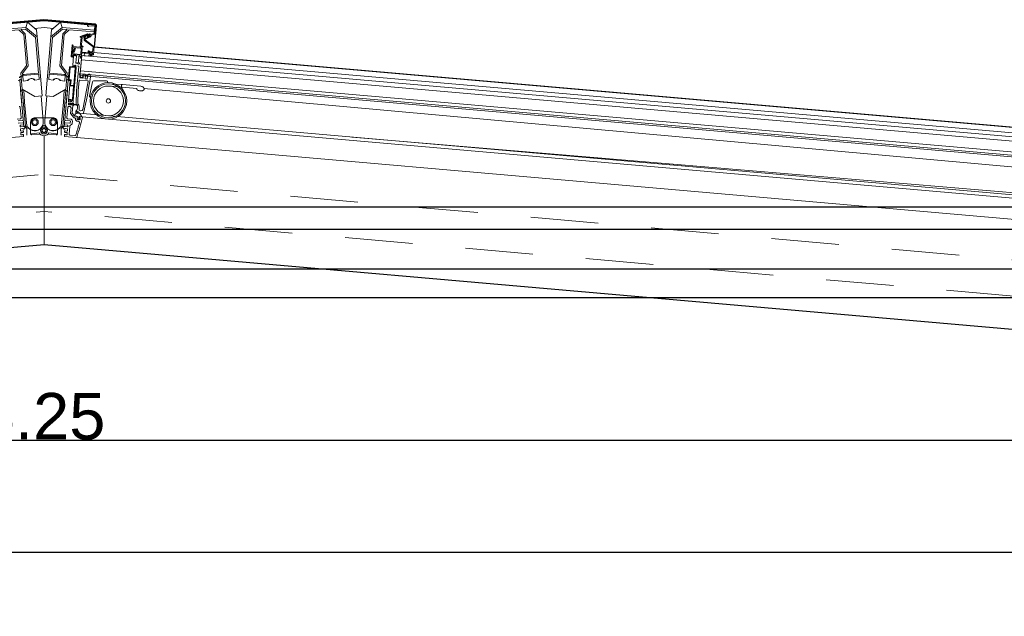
# Model space of a CAD drawing. Header units: metres. Extents: x -12 to 62.3, y -22.2 to 2.8.
# Tile 119 of 214: x 27.4 to 29.2, y -2.3 to -1.1. Entities that reach past the tile are written whole.
import ezdxf

# ---------------------------------------------------------------- set-up
doc = ezdxf.new("R2010")
doc.units = ezdxf.units.M
doc.header["$LTSCALE"] = 20
doc.header["$MEASUREMENT"] = 0
doc.linetypes.add('HIDDEN', pattern=[0.009525, 0.00635, -0.003175])
doc.layers.get('0').update_dxf_attribs({"color": 8, "lineweight": 9})
doc.layers.get('Defpoints').update_dxf_attribs({"color": 8, "lineweight": 9})
for name, color, linetype in [('Neubau__ GHIW - Attika', 8, 'Continuous'), ('Neubau__ GHIW- Attika Fassade', 8, 'Continuous'), ('Neubau_S-Linien _ Schraffuren.2D', 8, 'Continuous'), ('Neubau_T-Bemaßung', 8, 'Continuous')]:
    doc.layers.add(name, color=color, linetype=linetype)
doc.layers.add('S-Linien _ Schraffuren.2D', color=8, linetype='Continuous', lineweight=9)
doc.styles.add('ERSTELLTER_STIL_2', font='arial.ttf')
doc.dimstyles.new('ERSTELLTER_STIL__1', dxfattribs={"dimtxt": 0.0875, "dimasz": 0.059375, "dimexe": 0.18, "dimexo": 0.0625, "dimgap": 0, "dimtad": 1, "dimzin": 0, "dimdsep": 46, "dimtxsty": 'ERSTELLTER_STIL_2', "dimblk": 'ARROWHEAD_6', "dimblk1": 'ARROWHEAD_6', "dimblk2": 'ARROWHEAD_6', "dimcen": 0.09, "dimclrd": 7, "dimclre": 7, "dimclrt": 7, "dimazin": 0, "dimtfac": 1, "dimtdec": 4, "dimtmove": 0, "dimatfit": 3, "dimfxl": 1, "dimtolj": 1, "dimtzin": 0, "dimarcsym": 0})
doc.dimstyles.new('ERSTELLTER_STIL__2', dxfattribs={"dimtxt": 0.0875, "dimasz": 0.059375, "dimexe": 0.18, "dimexo": 0.0625, "dimgap": 0, "dimtad": 1, "dimtih": 1, "dimtoh": 1, "dimzin": 0, "dimdsep": 46, "dimtxsty": 'ERSTELLTER_STIL_2', "dimblk": 'ARROWHEAD_6', "dimblk1": 'ARROWHEAD_6', "dimblk2": 'ARROWHEAD_6', "dimcen": 0.09, "dimclrd": 7, "dimclre": 7, "dimclrt": 7, "dimazin": 0, "dimtfac": 1, "dimtdec": 4, "dimtmove": 0, "dimatfit": 3, "dimfxl": 1, "dimtolj": 1, "dimtzin": 0, "dimarcsym": 0})

# ---------------------------------------------------------------- blocks, each defined once
blk = doc.blocks.new('ARROWHEAD_6')
at = {"color": 0, "linetype": 'Continuous', "lineweight": 0}
for p, q in [((-0.5, -0.5), (0.5, 0.5)), ((0, 0), (-1, 0))]:
    blk.add_line(p, q, dxfattribs=at)
blk = doc.blocks.new('*D493')
at = {"layer": 'Defpoints', "color": 0, "linetype": 'Continuous', "transparency": 16777216}
for p in [(19.0274, -2.145), (55.892, -2.145), (43.301, -2.395)]:
    blk.add_point(p, dxfattribs=at)
at = {"layer": 'Neubau_T-Bemaßung', "linetype": 'Continuous', "lineweight": -2, "transparency": 16777216}
for p, q in [((19.0274, -2.0856), (19.0274, -2.0263)), ((55.8295, -2.145), (18.8474, -2.145)), ((19.0274, -2.145), (19.0274, -2.1562)), ((19.0274, -2.395), (19.0274, -2.3841)), ((43.2385, -2.395), (18.8474, -2.395)), ((19.0274, -2.4544), (19.0274, -2.5138))]:
    blk.add_line(p, q, dxfattribs=at)
at = {"layer": 'Neubau_T-Bemaßung', "linetype": 'Continuous', "lineweight": -2, "transparency": 16777216, "xscale": 0.059375, "yscale": 0.059375, "zscale": 0.059375}
for p, rotation in [((19.0274, -2.145), 270), ((19.0274, -2.395), 90)]:
    blk.add_blockref('ARROWHEAD_6', p, dxfattribs=dict(at, rotation=rotation))
at = {"layer": 'Neubau_T-Bemaßung', "linetype": 'Continuous', "transparency": 16777216, "insert": (19.0274, -2.2701), "char_height": 0.0875, "attachment_point": 5, "rotation": 90, "style": 'ERSTELLTER_STIL_2'}
blk.add_mtext('\\A1;0.25', dxfattribs=at)
blk = doc.blocks.new('*D443')
at = {"layer": 'Defpoints', "color": 0, "linetype": 'Continuous', "transparency": 16777216}
for p in [(2.6448, -2.145), (55.892, -2.145), (43.301, -2.395)]:
    blk.add_point(p, dxfattribs=at)
at = {"layer": 'Neubau_T-Bemaßung', "linetype": 'Continuous', "lineweight": -2, "transparency": 16777216}
for p, q in [((2.6448, -2.0856), (2.6448, -2.0263)), ((55.8295, -2.145), (2.4648, -2.145)), ((2.6448, -2.145), (2.6448, -2.1562)), ((2.6448, -2.395), (2.6448, -2.3841)), ((43.2385, -2.395), (2.4648, -2.395)), ((2.6448, -2.4544), (2.6448, -2.5138))]:
    blk.add_line(p, q, dxfattribs=at)
at = {"layer": 'Neubau_T-Bemaßung', "linetype": 'Continuous', "lineweight": -2, "transparency": 16777216, "xscale": 0.059375, "yscale": 0.059375, "zscale": 0.059375}
for p, rotation in [((2.6448, -2.145), 270), ((2.6448, -2.395), 90)]:
    blk.add_blockref('ARROWHEAD_6', p, dxfattribs=dict(at, rotation=rotation))
at = {"layer": 'Neubau_T-Bemaßung', "linetype": 'Continuous', "transparency": 16777216, "insert": (2.6448, -2.2701), "char_height": 0.0875, "attachment_point": 5, "rotation": 90, "style": 'ERSTELLTER_STIL_2'}
blk.add_mtext('\\A1;0.25', dxfattribs=at)
blk = doc.blocks.new('*D412')
at = {"layer": 'Defpoints', "color": 0, "linetype": 'Continuous', "transparency": 16777216}
for p in [(24.78, -1.665), (30.03, -1.665), (30.03, -1.9338)]:
    blk.add_point(p, dxfattribs=at)
at = {"layer": 'Neubau_T-Bemaßung', "linetype": 'Continuous', "lineweight": -2, "transparency": 16777216}
for p, q in [((24.78, -1.7275), (24.78, -2.1138)), ((30.03, -1.7275), (30.03, -2.1138)), ((24.8394, -1.9338), (29.9706, -1.9338))]:
    blk.add_line(p, q, dxfattribs=at)
at = {"layer": 'Neubau_T-Bemaßung', "linetype": 'Continuous', "lineweight": -2, "transparency": 16777216, "xscale": 0.059375, "yscale": 0.059375, "zscale": 0.059375, "rotation": 180}
blk.add_blockref('ARROWHEAD_6', (24.78, -1.9338), dxfattribs=at)
at = {"layer": 'Neubau_T-Bemaßung', "linetype": 'Continuous', "lineweight": -2, "transparency": 16777216, "xscale": 0.059375, "yscale": 0.059375, "zscale": 0.059375}
blk.add_blockref('ARROWHEAD_6', (30.03, -1.9338), dxfattribs=at)
at = {"layer": 'Neubau_T-Bemaßung', "linetype": 'Continuous', "transparency": 16777216, "insert": (27.4015, -1.8891), "char_height": 0.0875, "attachment_point": 5, "style": 'ERSTELLTER_STIL_2'}
blk.add_mtext('\\A1;5.25', dxfattribs=at)
blk = doc.blocks.new('*D427')
at = {"layer": 'Defpoints', "color": 0, "linetype": 'Continuous', "transparency": 16777216}
for p in [(8.7601, -2.145), (55.892, -2.145), (43.301, -2.395)]:
    blk.add_point(p, dxfattribs=at)
at = {"layer": 'Neubau_T-Bemaßung', "linetype": 'Continuous', "lineweight": -2, "transparency": 16777216}
for p, q in [((8.7601, -2.0856), (8.7601, -2.0263)), ((55.8295, -2.145), (8.5801, -2.145)), ((8.7601, -2.145), (8.7601, -2.1562)), ((8.7601, -2.395), (8.7601, -2.3841)), ((43.2385, -2.395), (8.5801, -2.395)), ((8.7601, -2.4544), (8.7601, -2.5138))]:
    blk.add_line(p, q, dxfattribs=at)
at = {"layer": 'Neubau_T-Bemaßung', "linetype": 'Continuous', "lineweight": -2, "transparency": 16777216, "xscale": 0.059375, "yscale": 0.059375, "zscale": 0.059375}
for p, rotation in [((8.7601, -2.145), 270), ((8.7601, -2.395), 90)]:
    blk.add_blockref('ARROWHEAD_6', p, dxfattribs=dict(at, rotation=rotation))
at = {"layer": 'Neubau_T-Bemaßung', "linetype": 'Continuous', "transparency": 16777216, "insert": (8.7601, -2.2701), "char_height": 0.0875, "attachment_point": 5, "rotation": 90, "style": 'ERSTELLTER_STIL_2'}
blk.add_mtext('\\A1;0.25', dxfattribs=at)

msp = doc.modelspace()

# ---------------------------------------------------------------- linework, layer by layer
at = {"layer": 'Neubau__ GHIW - Attika', "linetype": 'Continuous'}
msp.add_line((24.78, -1.665), (30.03, -1.665), dxfattribs=at)
at = {"layer": 'Neubau__ GHIW- Attika Fassade', "linetype": 'Continuous'}
for p, q in [((45.81, -1.4949), (12.6, -1.4949)), ((45.0223, -1.537), (12.6, -1.537)), ((45.0223, -1.612), (12.6, -1.612))]:
    msp.add_line(p, q, dxfattribs=at)
at = {"layer": 'Neubau_S-Linien _ Schraffuren.2D', "linetype": 'Continuous', "flags": 128}
msp.add_lwpolyline([(24.7239, -1.4897), (24.4408, -1.5144), (24.4437, -1.7278), (24.7901, -1.7231), (24.7962, -1.7935), (27.405, -1.5656), (30.0137, -1.7936), (30.0199, -1.7232), (30.3663, -1.7278), (30.3691, -1.5144), (30.0861, -1.4897), (30.0921, -1.4207), (30.0467, -1.4167), (27.5001, -1.1942), (27.5037, -1.1525), (27.5021, -1.1509), (27.4048, -1.1424), (27.3079, -1.1509), (27.3063, -1.1528), (27.3109, -1.1941), (24.7633, -1.4167), (24.7179, -1.4206)], close=True, dxfattribs=at)
at = {"layer": 'S-Linien _ Schraffuren.2D', "linetype": 'Continuous'}
for p, q in [((30.0072, -1.4598), (27.4736, -1.2385)), ((27.5523, -1.2644), (27.5275, -1.2633)), ((27.552, -1.2694), (27.5285, -1.2672)), ((29.9276, -1.4829), (27.5929, -1.2717)), ((27.405, -1.5656), (27.405, -1.3609)), ((27.9836, -1.3635), (29.9238, -1.5269))]:
    msp.add_line(p, q, dxfattribs=at)
at = {"layer": 'S-Linien _ Schraffuren.2D', "linetype": 'HIDDEN'}
for p in [(24.78, -1.665), (30.03, -1.665)]:
    msp.add_line(p, (27.405, -1.4334), dxfattribs=at)
at = {"layer": 'S-Linien _ Schraffuren.2D', "color": 21, "linetype": 'Continuous'}
for points in [[(27.4048, -1.1424), (27.3079, -1.1509, 0.414209), (27.3063, -1.1528), (27.3077, -1.1685), (27.3087, -1.1684), (27.3073, -1.1527, -0.414229), (27.308, -1.1519), (27.4049, -1.1434, -0.043758), (27.4051, -1.1434), (27.502, -1.1519, -0.414229), (27.5027, -1.1528), (27.5014, -1.1684), (27.5024, -1.1685), (27.5037, -1.1529, 0.414209), (27.5021, -1.1509), (27.4052, -1.1424, 0.043758)], [(27.3877, -1.2867), (27.3642, -1.2731), (27.3615, -1.2431), (27.3719, -1.2283), (27.3668, -1.1703), (27.3578, -1.1613), (27.3104, -1.1654), (27.3095, -1.1553, -0.41424), (27.31, -1.1547), (27.3208, -1.1538, 0.935941), (27.3235, -1.1535), (27.3233, -1.1517), (27.3742, -1.1473), (27.3908, -1.1612), (27.392, -1.1746), (27.4017, -1.2854)], [(27.4223, -1.2867), (27.4459, -1.2731), (27.4485, -1.2431), (27.4381, -1.2283), (27.4432, -1.1703), (27.4522, -1.1613), (27.4996, -1.1654), (27.5005, -1.1553, 0.41424), (27.5, -1.1547), (27.4893, -1.1538, -0.935941), (27.4866, -1.1536), (27.4867, -1.1518), (27.4358, -1.1473), (27.4192, -1.1612), (27.418, -1.1746), (27.4083, -1.2854)], [(27.489, -1.154, -0.91201), (27.4868, -1.1536), (27.4869, -1.1526, -0.415275), (27.488, -1.1517), (27.5007, -1.1528, -0.414564), (27.5025, -1.155), (27.5014, -1.1682, -0.291903), (27.5001, -1.1699), (27.4933, -1.1724, 0.420059), (27.493, -1.173), (27.4932, -1.1735, -0.421483), (27.4926, -1.1748), (27.4881, -1.1764, -0.42253), (27.4874, -1.1761), (27.4872, -1.1757, -0.195682), (27.4873, -1.1753), (27.4875, -1.1747, -0.199213), (27.4878, -1.1745), (27.4881, -1.1743, -0.305227), (27.4884, -1.1744), (27.4886, -1.1747, 0.30754), (27.4888, -1.1748), (27.4914, -1.1739, 0.422716), (27.4917, -1.1732), (27.4908, -1.171, 0.405935), (27.4902, -1.1707), (27.4877, -1.1716, 0.322117), (27.4876, -1.1718), (27.4876, -1.1722, -0.318922), (27.4874, -1.1724), (27.4871, -1.1725, -0.196608), (27.4867, -1.1725), (27.4861, -1.1722, -0.215599), (27.4859, -1.1719), (27.4857, -1.1714, -0.41532), (27.486, -1.1708), (27.4905, -1.1692, -0.415978), (27.4918, -1.1698), (27.492, -1.1702, 0.413394), (27.4926, -1.1705), (27.4991, -1.1682, 0.296293), (27.4994, -1.1677), (27.5005, -1.1553, 0.425983), (27.5, -1.1547), (27.4893, -1.1538, 0.380509)], [(27.4576, -1.2126), (27.4572, -1.2126, -0.414228), (27.4563, -1.2115), (27.4581, -1.1903, -0.418051), (27.4585, -1.19), (27.4593, -1.1901, -0.414278), (27.4596, -1.1904), (27.4594, -1.1928, 0.414255), (27.4597, -1.1931), (27.4729, -1.1943, 0.414278), (27.4732, -1.194), (27.4749, -1.1752, 0.554341), (27.4745, -1.1749), (27.4736, -1.1752, -0.415261), (27.4732, -1.175), (27.4729, -1.1742, -0.459175), (27.4731, -1.1738), (27.4866, -1.1688, -0.415191), (27.487, -1.169), (27.4873, -1.1699, -0.433348), (27.4872, -1.1703), (27.4833, -1.1717, 0.292748), (27.483, -1.1721), (27.4823, -1.1797, 0.258592), (27.4825, -1.1802), (27.499, -1.1926, -0.258573), (27.4992, -1.193), (27.4979, -1.2079, -0.413242), (27.4974, -1.2084), (27.4957, -1.2082, 0.441199), (27.4953, -1.2085), (27.4953, -1.2094, -0.41239), (27.4949, -1.2097), (27.494, -1.2096, -0.414676), (27.4938, -1.2093), (27.4939, -1.2072, -0.31392), (27.4942, -1.207), (27.4952, -1.2067, -0.086927), (27.4953, -1.2067), (27.4959, -1.2067, 0.414117), (27.4962, -1.2065), (27.4963, -1.2051, 0.414998), (27.4961, -1.2047), (27.4909, -1.2043, -0.140635), (27.4908, -1.2042), (27.4883, -1.2024, -0.415131), (27.4882, -1.2019), (27.4887, -1.2012, -0.412463), (27.4892, -1.2012), (27.4913, -1.2028, 0.139904), (27.4915, -1.2028), (27.4962, -1.2032, 0.414185), (27.4965, -1.203), (27.4973, -1.1938, 0.268917), (27.4972, -1.1935), (27.4813, -1.1815, -0.258353), (27.4805, -1.1797), (27.4811, -1.1733, 0.549637), (27.4807, -1.1729), (27.4769, -1.1743, 0.305996), (27.4767, -1.1746), (27.4753, -1.1905, 0.266949), (27.4754, -1.1908), (27.4782, -1.1929, -0.433343), (27.4783, -1.1933), (27.4778, -1.1941, -0.401592), (27.4773, -1.1941), (27.4756, -1.1928, 0.590099), (27.4751, -1.193), (27.475, -1.1939, -0.415931), (27.4728, -1.1958), (27.4596, -1.1946, 0.414284), (27.4592, -1.1949), (27.4589, -1.1985, 0.414699), (27.4592, -1.1988), (27.461, -1.199, -0.414342), (27.4613, -1.1993), (27.4612, -1.2002, -0.423014), (27.4608, -1.2005), (27.4591, -1.2003, 0.416613), (27.4587, -1.2006), (27.4579, -1.2106), (27.4582, -1.2107, -0.414192), (27.4585, -1.2111), (27.4582, -1.2122, -0.365258)], [(27.4893, -1.1737, 0.608373), (27.489, -1.1734), (27.4878, -1.1739, 0.257475), (27.4876, -1.174), (27.4871, -1.1751, 0.209346), (27.4871, -1.1753), (27.4876, -1.1766, -0.413818), (27.4873, -1.1773), (27.4845, -1.1783, -1.000114), (27.4821, -1.1717), (27.4849, -1.1707, -0.413792), (27.4855, -1.171), (27.486, -1.1723, 0.204613), (27.4861, -1.1724), (27.4872, -1.1729, 0.207297), (27.4874, -1.1729), (27.4886, -1.1725, 0.623667), (27.4887, -1.1721), (27.488, -1.1716, -0.882384), (27.4882, -1.1711), (27.4905, -1.172, -0.470484), (27.4907, -1.1727), (27.4895, -1.1748, -0.876761), (27.4891, -1.1746)], [(27.4868, -1.1737), (27.4863, -1.1747, 0.203673), (27.4863, -1.1756), (27.4866, -1.1765), (27.4842, -1.1774, -1.000114), (27.4824, -1.1725), (27.4848, -1.1717), (27.4852, -1.1726, 0.201542), (27.4858, -1.1732)], [(27.4897, -1.1727, 0.014994), (27.4896, -1.1727, 0.015864), (27.4897, -1.1726), (27.4897, -1.1726)], [(27.4598, -1.2127, -0.272988), (27.4595, -1.2128), (27.459, -1.2128, -0.425554), (27.4587, -1.2125), (27.4589, -1.2107), (27.4578, -1.2104, -0.414656), (27.4576, -1.21), (27.4595, -1.2028), (27.4597, -1.2008, -0.416728), (27.46, -1.2005), (27.461, -1.2006, 0.363029), (27.4613, -1.2004), (27.4626, -1.1957, -0.364505), (27.4629, -1.1955), (27.4638, -1.1955, -0.468247), (27.4641, -1.1959), (27.4624, -1.202, -0.375428), (27.4621, -1.2022), (27.4614, -1.2022, 0.416329), (27.4611, -1.2024), (27.4608, -1.2061, 0.418205), (27.461, -1.2064), (27.4739, -1.2076, 0.422376), (27.4742, -1.2073), (27.4751, -1.1968, -0.42293), (27.4755, -1.1966), (27.4764, -1.1966, -0.427935), (27.4766, -1.197), (27.4761, -1.2029, 0.417004), (27.4764, -1.2033), (27.496, -1.205, -0.417142), (27.4963, -1.2053), (27.4962, -1.2062, -0.421193), (27.4959, -1.2065), (27.4939, -1.2063, 0.42345), (27.4936, -1.2066), (27.4933, -1.21, -0.419868), (27.493, -1.2102), (27.4921, -1.2102, -0.46575), (27.4918, -1.2098), (27.4921, -1.2065, 0.423962), (27.4918, -1.2061), (27.4762, -1.2048, 0.418401), (27.4759, -1.205), (27.4751, -1.2139, -0.417744), (27.4748, -1.2142), (27.4743, -1.2141, -0.286554), (27.474, -1.214), (27.4737, -1.2133, -0.123557), (27.4737, -1.2131), (27.4739, -1.2114, 0.419773), (27.4736, -1.2111), (27.4727, -1.211, -0.424488), (27.4724, -1.2106), (27.4725, -1.2093, 0.438498), (27.4723, -1.2089), (27.4647, -1.2083, 0.438692), (27.4644, -1.2085), (27.4642, -1.2099, -0.420064), (27.4639, -1.2102), (27.463, -1.2101, -0.421876), (27.4628, -1.2098), (27.4629, -1.2084, 0.42889), (27.4626, -1.2081), (27.4609, -1.2079, 0.438568), (27.4606, -1.2082), (27.4603, -1.2119, -0.187616), (27.4602, -1.2121)], [(27.4694, -1.2298, -0.41419), (27.4703, -1.2308), (27.4663, -1.276), (27.4655, -1.301, 0.219072), (27.4658, -1.3018, -0.447211), (27.4654, -1.3137, 0.213546), (27.465, -1.3144), (27.4649, -1.3171, 0.401195), (27.4658, -1.3181), (27.4781, -1.3192, 0.375231), (27.4791, -1.3184, 0.023167), (27.4923, -1.2502, 0.449291), (27.4914, -1.249), (27.4874, -1.2487, 0.447877), (27.4868, -1.2491), (27.4864, -1.2536, -0.434215), (27.4858, -1.2541), (27.4828, -1.2538, -0.417874), (27.4824, -1.2533), (27.4828, -1.2488, 0.414207), (27.4823, -1.2483), (27.4793, -1.248, 0.414257), (27.4788, -1.2484), (27.4785, -1.2519, -0.414169), (27.4779, -1.2524), (27.4729, -1.2519, -0.396493), (27.4725, -1.2514), (27.4727, -1.2439), (27.4728, -1.2436, 0.198927), (27.4732, -1.243), (27.4756, -1.2157, 0.414223), (27.4752, -1.2152), (27.4739, -1.2151, -0.414233), (27.4734, -1.2146), (27.4737, -1.2116, 0.414267), (27.4732, -1.211), (27.4711, -1.2108, 0.414285), (27.4706, -1.2113), (27.4696, -1.2222, 0.441135), (27.4701, -1.2227, -2.271676), (27.4685, -1.2246, 0.702728), (27.4666, -1.2241, -0.771774), (27.4648, -1.2234), (27.4659, -1.2109, 0.414243), (27.4655, -1.2103), (27.4616, -1.21, 0.41423), (27.4605, -1.2109), (27.459, -1.2278, 0.414226), (27.4599, -1.2289)], [(27.4896, -1.2059, -0.415133), (27.4899, -1.2063), (27.4895, -1.211), (27.4805, -1.2102), (27.4809, -1.2055, -0.4154), (27.4812, -1.2052)], [(27.4511, -1.2515, 0.236616), (27.4507, -1.2508), (27.447, -1.2484), (27.443, -1.2461, -1.007305), (27.4433, -1.2456), (27.4473, -1.2479), (27.4508, -1.2497, 0.539612), (27.4513, -1.2495), (27.4528, -1.2322, -0.341296), (27.4539, -1.231), (27.458, -1.2303), (27.4604, -1.2305, 0.199844), (27.4611, -1.2302), (27.4637, -1.228, -0.932793), (27.4641, -1.2285), (27.4626, -1.2302, 0.622198), (27.4628, -1.2307), (27.4636, -1.2308, -0.414254), (27.4654, -1.2329), (27.46, -1.2942, -0.413137), (27.4597, -1.2945), (27.4575, -1.2943, 0.412614), (27.4572, -1.2945), (27.457, -1.2962, -0.414782), (27.4565, -1.2967), (27.4559, -1.2966, -0.415461), (27.4554, -1.2961), (27.4556, -1.2946, 0.412556), (27.4551, -1.2941), (27.4515, -1.2937, -0.433092), (27.4511, -1.2932), (27.4511, -1.2926, -0.415682), (27.4517, -1.2921), (27.4577, -1.2927, 0.407584), (27.4586, -1.292), (27.4607, -1.2679, 0.423547), (27.4602, -1.2674), (27.4544, -1.2669, -0.423971), (27.4535, -1.2658), (27.4542, -1.2573, 0.415233), (27.4537, -1.2568), (27.4507, -1.2565, -0.110738), (27.4503, -1.2564), (27.448, -1.255, -0.93457), (27.4482, -1.2544), (27.4504, -1.2553, 0.516103), (27.4508, -1.2551)], [(27.4543, -1.2328, -0.353072), (27.4546, -1.2325), (27.458, -1.2319, -0.061898), (27.4581, -1.2319), (27.4635, -1.2324, -0.421421), (27.4638, -1.2327), (27.4609, -1.2659, -0.414851), (27.4603, -1.2663), (27.4556, -1.2659, -0.41646), (27.4551, -1.2653), (27.4559, -1.2564, 0.408821), (27.455, -1.2553), (27.4529, -1.2551, -0.431003), (27.4524, -1.2546)], [(27.3744, -1.2571), (27.3658, -1.2578), (27.3649, -1.2475), (27.3951, -1.2448), (27.396, -1.2552), (27.3875, -1.256, 0.495266)], [(27.4356, -1.2571), (27.4442, -1.2579), (27.4451, -1.2475), (27.4149, -1.2448), (27.414, -1.2552), (27.4225, -1.256, -0.495266)], [(27.4587, -1.3034, -0.414862), (27.4592, -1.3039), (27.4579, -1.3178, 0.163178), (27.4582, -1.3185), (27.4624, -1.3235, 0.198342), (27.4631, -1.3239), (27.4666, -1.3242, -0.42208), (27.4675, -1.3253), (27.4672, -1.3292, 0.413612), (27.4681, -1.3303), (27.4721, -1.3307, 0.42446), (27.4732, -1.3298), (27.4733, -1.3278, 0.420044), (27.4724, -1.3267), (27.4719, -1.3266, -0.414589), (27.4715, -1.3261), (27.4716, -1.3251, -0.429844), (27.4721, -1.3247), (27.4763, -1.325, -0.464583), (27.4772, -1.3263, -0.012909), (27.4667, -1.3635, -0.367019), (27.4657, -1.3642), (27.4442, -1.3624, -0.416079), (27.4433, -1.3613), (27.4435, -1.3592, -0.678941), (27.4453, -1.3586, 0.294256), (27.4459, -1.359), (27.4475, -1.3591, 0.429741), (27.4486, -1.3582), (27.4488, -1.3557, 0.422646), (27.4479, -1.3547), (27.4446, -1.3544, -0.327962), (27.4437, -1.3536), (27.4435, -1.3529, -0.550024), (27.4446, -1.3516), (27.4481, -1.3519, 0.431023), (27.4492, -1.351), (27.4494, -1.3486, 0.41963), (27.4485, -1.3475), (27.4453, -1.3473, 0.180347), (27.4446, -1.3474), (27.4436, -1.3481, -0.536686), (27.4421, -1.3475), (27.4418, -1.3465, 0.314809), (27.441, -1.3458), (27.4405, -1.3457, -0.426878), (27.4397, -1.3449), (27.4398, -1.3442, -0.418591), (27.4406, -1.3435), (27.4483, -1.3442, 1.004432), (27.4486, -1.3408), (27.4443, -1.3404, -0.415239), (27.4434, -1.3393), (27.4436, -1.3376, -0.415967), (27.4447, -1.3367), (27.4534, -1.3374, 0.420779), (27.4545, -1.3365), (27.4547, -1.3338, 0.432084), (27.4538, -1.3327), (27.4451, -1.332, -0.421481), (27.4442, -1.3309), (27.4506, -1.257, -0.410991), (27.4512, -1.2566), (27.4537, -1.2568, -0.414214), (27.4541, -1.2573), (27.4508, -1.2947, 0.435758), (27.4527, -1.2969), (27.4564, -1.2972, 0.442079), (27.457, -1.2967), (27.4571, -1.2947, -0.432185), (27.4577, -1.2943), (27.4595, -1.2944, -0.428548), (27.4599, -1.295), (27.4595, -1.2998, -0.42154), (27.459, -1.3002), (27.4521, -1.2996, 0.418427), (27.451, -1.3005), (27.4509, -1.3017, 0.415166), (27.4518, -1.3028)], [(27.4709, -1.3101, 0.457605), (27.4736, -1.3137), (27.4745, -1.3138, 0.374299), (27.4777, -1.3115, 0.018129), (27.488, -1.2584, 0.436025), (27.4871, -1.2572), (27.4721, -1.2559, 0.419686), (27.471, -1.2568), (27.4693, -1.2762), (27.4685, -1.2992, 0.168607), (27.4691, -1.3011, -0.220699)], [(27.4915, -1.2474, 1.340719), (27.4882, -1.2466, -0.453671), (27.4875, -1.2472), (27.4829, -1.2468, -0.317557), (27.4827, -1.2466), (27.4823, -1.2454, 0.315446), (27.4821, -1.2452), (27.4793, -1.245, 0.291271), (27.4791, -1.2451), (27.478, -1.247, 0.108355), (27.4779, -1.2474), (27.4776, -1.2509, -0.319875), (27.477, -1.2513), (27.4746, -1.2511, -0.338278), (27.4737, -1.2503), (27.4731, -1.2472, 0.039538), (27.4731, -1.2471), (27.4719, -1.2439, 0.915493), (27.4716, -1.244), (27.4729, -1.2516, 0.343897), (27.4733, -1.252), (27.4779, -1.2524, 0.431785), (27.4785, -1.2519), (27.4788, -1.2484, -0.437459), (27.4793, -1.248), (27.4914, -1.249, 0.198455), (27.4925, -1.2487), (27.4926, -1.2482, 0.386156), (27.4925, -1.2481), (27.4918, -1.248, -0.388777), (27.4915, -1.2476)], [(27.5794, -1.2719), (27.552, -1.2694, -0.414214), (27.5506, -1.2677), (27.5508, -1.2658, -0.414214), (27.5524, -1.2644), (27.5868, -1.2676, -0.065152), (27.5895, -1.2682, -0.077931), (27.5916, -1.2693, -0.107177), (27.593, -1.271, -0.14408), (27.5933, -1.2727, -0.14408), (27.5927, -1.2742, -0.107177), (27.591, -1.2757, -0.077931), (27.5888, -1.2764, -0.065152), (27.5859, -1.2765, -0.065152), (27.5832, -1.2759, -0.077931), (27.5811, -1.2748, -0.107177), (27.5797, -1.273, -0.101077)], [(27.4519, -1.3058, 0.414689), (27.4497, -1.3076), (27.448, -1.3267, 0.416033), (27.4499, -1.3289), (27.4552, -1.3293, -0.198695), (27.4565, -1.3301), (27.4579, -1.3316, -0.219393), (27.4583, -1.3331), (27.4579, -1.3379, -0.220082), (27.4572, -1.3392), (27.4541, -1.3418, 0.23761), (27.4534, -1.3431), (27.4522, -1.3575, 0.416161), (27.454, -1.3597), (27.4629, -1.3605, 0.352799), (27.465, -1.3591, 0.008033), (27.4716, -1.336, 0.467932), (27.4698, -1.3335), (27.4671, -1.3333, -0.184893), (27.4658, -1.3326), (27.4647, -1.3314, -0.213503), (27.4641, -1.3299), (27.4642, -1.329, 0.414906), (27.4624, -1.3268), (27.462, -1.3268, -0.202164), (27.4606, -1.3261), (27.4553, -1.3198, -0.194018), (27.4549, -1.3183), (27.4558, -1.3082, 0.415768), (27.454, -1.306)], [(27.4547, -1.302, 0.142119), (27.4572, -1.3002), (27.4574, -1.2999), (27.458, -1.3003), (27.4574, -1.301, 0.700472), (27.4577, -1.3015), (27.4587, -1.3013), (27.4587, -1.3005, -0.349103), (27.4589, -1.3004), (27.4595, -1.3003), (27.4595, -1.2997), (27.4601, -1.2997, -0.416124), (27.4608, -1.3005), (27.4607, -1.3008), (27.4602, -1.3011, 0.759052), (27.4602, -1.3015), (27.4651, -1.3021), (27.47, -1.3025, -1.006357), (27.47, -1.3031), (27.4651, -1.3027), (27.4601, -1.3024, 0.769882), (27.46, -1.3027), (27.4605, -1.3031), (27.4605, -1.3035, -0.414678), (27.4597, -1.3041), (27.4591, -1.304), (27.4592, -1.3034), (27.4534, -1.3029, -0.574295), (27.4528, -1.3017), (27.4544, -1.2993), (27.4552, -1.2998), (27.4538, -1.3018, 0.281338), (27.4538, -1.302, 0.7418), (27.4543, -1.3019)], [(27.4666, -1.3143, -0.208622), (27.4753, -1.3242, -0.55671), (27.4748, -1.3249), (27.4717, -1.3246, 0.416249), (27.4714, -1.3249), (27.4714, -1.3251, -0.414771), (27.4709, -1.3256), (27.4708, -1.3255, 0.41867), (27.4704, -1.3258), (27.4703, -1.3271, 1.099796), (27.471, -1.3278), (27.4719, -1.3267, -0.340453), (27.472, -1.3267), (27.4724, -1.3269, -0.450893), (27.4725, -1.3273), (27.4716, -1.3293, -0.315804), (27.4706, -1.3298), (27.4683, -1.3296, -0.416498), (27.4674, -1.3286), (27.4678, -1.3246, 0.418037), (27.4675, -1.3243), (27.4648, -1.324, -0.523772), (27.4632, -1.3212, -0.218245), (27.4681, -1.3171, 0.627672), (27.4683, -1.3162, 0.036041), (27.4663, -1.3149, -0.97682)], [(27.4124, -1.3575), (27.428, -1.3589, 0.440011), (27.4302, -1.3569), (27.4302, -1.3352, 0.414214), (27.4222, -1.3272), (27.3878, -1.3272, 0.414214), (27.3798, -1.3352), (27.3798, -1.3569, 0.440011), (27.382, -1.3589), (27.3975, -1.3575, 0.44659)]]:
    msp.add_lwpolyline(points, format="xyb", close=True, dxfattribs=at)
for points in [[(27.3243, -1.1517, -0.162289), (27.3249, -1.1514), (27.405, -1.1444), (27.4851, -1.1514, -0.162289), (27.4857, -1.1517)], [(27.3562, -1.3327), (27.3649, -1.332, 0.421481), (27.3658, -1.3309), (27.3594, -1.257, 0.410991), (27.3588, -1.2566)], [(27.3563, -1.2568), (27.3594, -1.2565, 0.110738), (27.3597, -1.2564), (27.3621, -1.2549, 0.93457), (27.3618, -1.2544), (27.3597, -1.2553, -0.516103), (27.3592, -1.2551)], [(27.3589, -1.2515, -0.236616), (27.3593, -1.2508), (27.363, -1.2484), (27.3671, -1.2461, 1.007305), (27.3668, -1.2456), (27.3627, -1.2479), (27.3592, -1.2497, -0.539612)], [(27.3878, -1.2559, 0.509175), (27.3741, -1.2571)], [(27.4222, -1.2559, -0.509175), (27.4359, -1.2571)], [(27.4923, -1.2885, -0.416639), (27.4907, -1.2861), (27.4963, -1.2593, -0.354568), (27.4983, -1.2577), (27.5227, -1.2577, -0.414214), (27.5247, -1.2597), (27.5247, -1.2608)], [(27.3725, -1.3437, 0.046099), (27.3699, -1.3429), (27.3669, -1.3432), (27.361, -1.2753), (27.364, -1.2751), (27.366, -1.2749), (27.3671, -1.2756)], [(27.3671, -1.2747), (27.3685, -1.2978), (27.3719, -1.3366, 1.035132), (27.4036, -1.3327), (27.3995, -1.2856)], [(27.443, -1.2748), (27.4415, -1.2978), (27.4381, -1.3366, -1.035178), (27.4064, -1.3327), (27.4105, -1.2856)], [(27.4375, -1.3437, -0.046099), (27.4401, -1.3429), (27.4431, -1.3432), (27.449, -1.2754), (27.446, -1.2751), (27.444, -1.2749), (27.4429, -1.2756)], [(27.3581, -1.3058, -0.414689), (27.3603, -1.3076), (27.362, -1.3267, -0.416033), (27.3601, -1.3289), (27.3548, -1.3293, 0.198695)], [(27.3443, -1.3642), (27.3658, -1.3624, 0.416079), (27.3667, -1.3613), (27.3665, -1.3592, 0.678941), (27.3647, -1.3586, -0.294256), (27.3641, -1.359), (27.3625, -1.3591, -0.429741), (27.3614, -1.3582), (27.3612, -1.3557, -0.422646), (27.3621, -1.3546), (27.3654, -1.3544, 0.327962), (27.3663, -1.3536), (27.3665, -1.3529, 0.550024), (27.3654, -1.3516), (27.3619, -1.3519, -0.431023), (27.3608, -1.351), (27.3606, -1.3486, -0.41963), (27.3615, -1.3475), (27.3647, -1.3472, -0.180347), (27.3654, -1.3474), (27.3663, -1.3481, 0.536686), (27.3679, -1.3475), (27.3682, -1.3465, -0.314809), (27.369, -1.3458), (27.3695, -1.3457, 0.426878), (27.3703, -1.3448), (27.3702, -1.3442, 0.418591), (27.3693, -1.3435), (27.3617, -1.3441, -1.004432), (27.3614, -1.3408), (27.3657, -1.3404, 0.415239), (27.3666, -1.3393), (27.3664, -1.3376, 0.415967), (27.3653, -1.3366), (27.3566, -1.3374, -0.420779)], [(27.4375, -1.3597), (27.4375, -1.3478, 0.678581), (27.4341, -1.3464, -0.531496), (27.4074, -1.342, 0.292997), (27.4056, -1.3409), (27.4044, -1.3409, 0.292997), (27.4026, -1.342, -0.531496), (27.376, -1.3464, 0.678581), (27.3725, -1.3478), (27.3725, -1.3597)], [(27.405, -1.5656), (24.7962, -1.7935), (24.7962, -1.662, 0.414214), (24.7712, -1.637), (24.748, -1.637)], [(27.405, -1.5656), (30.0137, -1.7936), (30.0137, -1.662, -0.414214), (30.0387, -1.637), (30.062, -1.637)]]:
    msp.add_lwpolyline(points, format="xyb", dxfattribs=at)
for points in [[(27.3742, -1.1473), (27.3711, -1.1571), (27.392, -1.1746)], [(27.4358, -1.1473), (27.4389, -1.1571), (27.418, -1.1746)], [(27.3102, -1.1624), (27.3711, -1.1571)], [(27.4223, -1.1587), (27.405, -1.1572), (27.3878, -1.1587)], [(27.4999, -1.1624), (27.4389, -1.1571)], [(30.0733, -1.419), (27.4988, -1.1941)], [(27.4754, -1.2178), (30.0668, -1.4442), (30.0689, -1.4424), (30.0693, -1.4384), (30.0675, -1.4362), (27.4761, -1.2098), (27.4731, -1.2444)], [(30.0724, -1.429), (27.4981, -1.2041)], [(29.9563, -1.4671), (29.9564, -1.4645), (27.4728, -1.2475)], [(27.4731, -1.2444), (30.0066, -1.4658), (30.009, -1.4392)], [(27.364, -1.2751), (27.3699, -1.3429)], [(27.446, -1.2751), (27.4401, -1.3429)], [(29.9591, -1.542), (27.4766, -1.325)], [(29.9584, -1.5359), (27.4781, -1.3191)], [(27.3685, -1.3463), (27.372, -1.3428)], [(27.3685, -1.3428), (27.372, -1.3463)], [(27.4415, -1.3463), (27.438, -1.3428)], [(27.4415, -1.3428), (27.438, -1.3463)], [(27.3968, -1.3575), (27.3966, -1.3556), (27.3817, -1.3569), (27.3818, -1.3589)], [(27.4282, -1.3589), (27.4284, -1.3569), (27.4134, -1.3556), (27.4132, -1.3576)], [(29.9628, -1.5824), (27.4665, -1.3643)]]:
    msp.add_lwpolyline(points, dxfattribs=at)
for points in [[(27.3702, -1.1602), (27.3617, -1.1609), (27.3697, -1.1689), (27.375, -1.2291), (27.3646, -1.2439), (27.3648, -1.2455), (27.3949, -1.2429), (27.3891, -1.1761)], [(27.4399, -1.1602), (27.4483, -1.1609), (27.4403, -1.169), (27.435, -1.2291), (27.4454, -1.2439), (27.4453, -1.2455), (27.4151, -1.2429), (27.4209, -1.1761)]]:
    msp.add_lwpolyline(points, close=True, dxfattribs=at)
at = {"layer": 'S-Linien _ Schraffuren.2D', "color": 21, "linetype": 'HIDDEN'}
for points in [[(24.4715, -1.7232), (24.4715, -1.7274), (24.903, -1.7216), (27.405, -1.503)], [(30.3384, -1.7232), (30.3384, -1.7275), (29.907, -1.7217), (27.405, -1.503)]]:
    msp.add_lwpolyline(points, dxfattribs=at)
at = {"layer": 'S-Linien _ Schraffuren.2D', "linetype": 'Continuous'}
for centre, radius in [((27.5261, -1.2953), 0.0345), ((27.5261, -1.2953), 0.032), ((27.5261, -1.2953), 0.0281), ((27.5261, -1.2953), 0.00415), ((27.3878, -1.3352), 0.0065), ((27.3878, -1.3352), 0.00435), ((27.4222, -1.3352), 0.0065), ((27.4222, -1.3352), 0.00435), ((27.3702, -1.3445), 0.0015), ((27.405, -1.3509), 0.0065), ((27.405, -1.3509), 0.00425), ((27.405, -1.3509), 0.0034), ((27.4398, -1.3445), 0.0015)]:
    msp.add_circle(centre, radius, dxfattribs=at)

# ---------------------------------------------------------------- dimensions: what is measured, and where the dimension line sits
at = {"layer": 'Neubau_T-Bemaßung', "linetype": 'Continuous'}
dim = msp.add_linear_dim(base=(30.03, -1.9338), p1=(24.78, -1.665), p2=(30.03, -1.665), dimstyle='ERSTELLTER_STIL__2', override={"dimclrd": 256, "dimclre": 256, "dimclrt": 256}, dxfattribs=at)
dim.commit()
dim.dimension.update_dxf_attribs({"geometry": '*D412', "text_midpoint": (27.4015, -1.9338), "dimtype": 160})
for base, picture, middle in [((2.6448, -2.145), '*D443', (2.6448, -2.2701)), ((8.7601, -2.145), '*D427', (8.7601, -2.2701)), ((19.0274, -2.145), '*D493', (19.0274, -2.2701))]:
    dim = msp.add_linear_dim(base=base, p1=(43.301, -2.395), p2=(55.892, -2.145), angle=90, dimstyle='ERSTELLTER_STIL__1', override={"dimclrd": 256, "dimclre": 256, "dimclrt": 256}, dxfattribs=at)
    dim.commit()
    dim.dimension.update_dxf_attribs({"geometry": picture, "text_midpoint": middle, "dimtype": 160, "text_rotation": 90})

doc.saveas('drawing.dxf')
